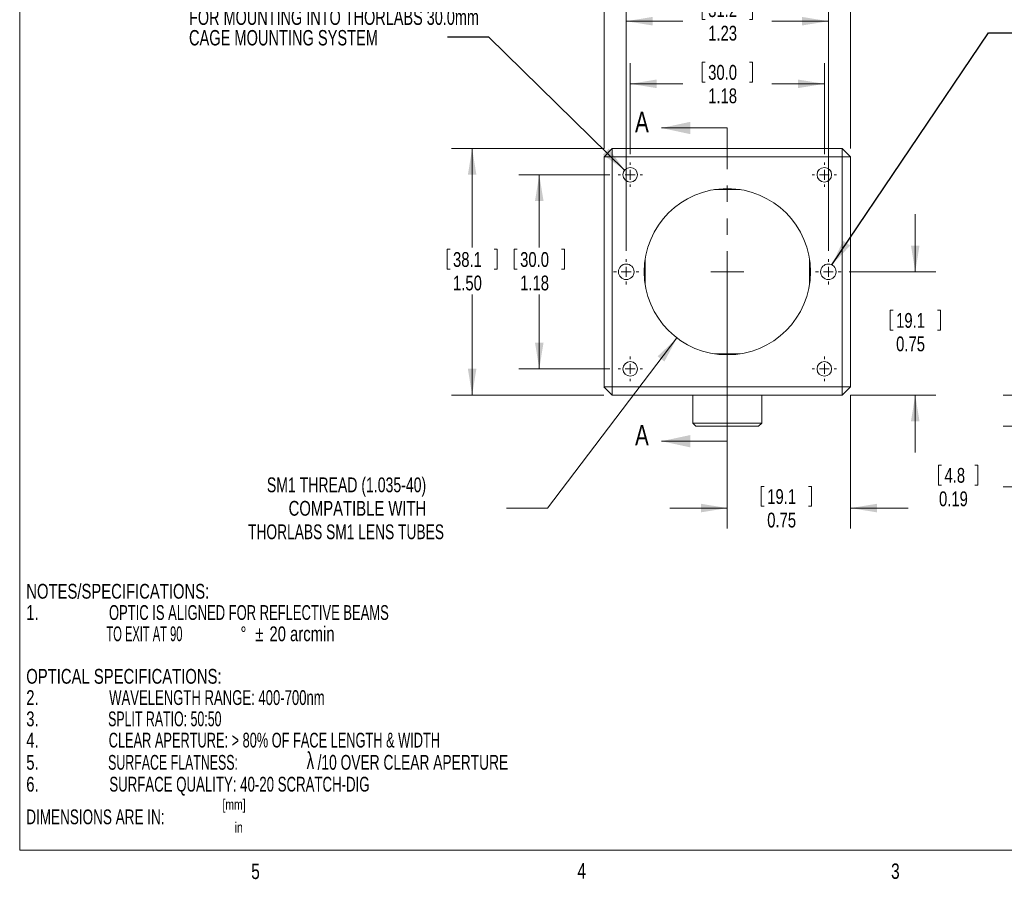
# Model space of a CAD drawing. Header units: inches. Extents: x 0.3 to 10.7, y 0.2 to 8.2.
# Tile 1 of 8: x 0.3 to 6.3, y 0.2 to 5.4. Entities that reach past the tile are written whole.
import ezdxf

# ---------------------------------------------------------------- set-up
doc = ezdxf.new("R2010")
doc.units = ezdxf.units.IN
doc.header["$MEASUREMENT"] = 0
doc.linetypes.add('PHANTOM', pattern=[0.5, 0.25, -0.05, 0.05, -0.05, 0.05, -0.05])
doc.styles.add('SLDTEXTSTYLE0', font='TXT', dxfattribs={"width": 0.75})
doc.styles.add('SLDTEXTSTYLE10', font='TXT', dxfattribs={"width": 0.65625})
doc.styles.add('SLDTEXTSTYLE11', font='TXT', dxfattribs={"width": 0.5625})
doc.styles.add('SLDTEXTSTYLE12', font='TXT', dxfattribs={"width": 0.6625})
doc.styles.add('SLDTEXTSTYLE13', font='TXT', dxfattribs={"width": 0.625})
doc.styles.add('SLDTEXTSTYLE14', font='TXT', dxfattribs={"width": 0.646277})
doc.styles.add('SLDTEXTSTYLE15', font='TXT', dxfattribs={"width": 0.663})
doc.styles.add('SLDTEXTSTYLE16', font='TXT', dxfattribs={"width": 0.696429})
doc.styles.add('SLDTEXTSTYLE17', font='TXT', dxfattribs={"width": 0.668919})
doc.styles.add('SLDTEXTSTYLE18', font='TXT', dxfattribs={"width": 0.683824})
doc.styles.add('SLDTEXTSTYLE21', font='TXT', dxfattribs={"width": 0.710526})
doc.styles.add('SLDTEXTSTYLE22', font='TXT', dxfattribs={"width": 0.690789})
doc.styles.add('SLDTEXTSTYLE23', font='TXT', dxfattribs={"width": 0.6875})
doc.styles.add('SLDTEXTSTYLE4', font='TXT', dxfattribs={"width": 0.701613})
doc.styles.add('SLDTEXTSTYLE9', font='TXT', dxfattribs={"width": 0.708333})
doc.dimstyles.new('SLDDIMSTYLE0', dxfattribs={"dimtxt": 0.09, "dimasz": 0.16, "dimexe": 0, "dimexo": 0.0625, "dimgap": 0.0225, "dimtad": 0, "dimtih": 1, "dimtoh": 1, "dimzin": 4, "dimdsep": 46, "dimtxsty": 'SLDTEXTSTYLE0', "dimsah": 1, "dimcen": 0.09, "dimadec": 0, "dimazin": 0, "dimtfac": 1, "dimtofl": 0, "dimtmove": 0, "dimatfit": 3, "dimfxl": 1, "dimtolj": 1, "dimtzin": 12, "dimarcsym": 0})
doc.dimstyles.new('SLDDIMSTYLE1', dxfattribs={"dimtxt": 0.09, "dimasz": 0.16, "dimexe": 0, "dimexo": 0.0625, "dimgap": 0.0225, "dimtad": 0, "dimtih": 1, "dimtoh": 1, "dimzin": 12, "dimdsep": 46, "dimtxsty": 'SLDTEXTSTYLE0', "dimsah": 1, "dimcen": 0.09, "dimadec": 0, "dimazin": 0, "dimtfac": 1, "dimtofl": 0, "dimtmove": 0, "dimatfit": 3, "dimfxl": 1, "dimtolj": 1, "dimtzin": 12, "dimarcsym": 0})
doc.dimstyles.new('SLDDIMSTYLE2', dxfattribs={"dimtxt": 0.09, "dimasz": 0.16, "dimexe": 0, "dimexo": 0.0625, "dimgap": 0.0225, "dimtad": 0, "dimtih": 1, "dimtoh": 1, "dimdsep": 46, "dimtxsty": 'SLDTEXTSTYLE0', "dimsah": 1, "dimcen": 0.09, "dimadec": 0, "dimazin": 0, "dimtfac": 1, "dimtofl": 0, "dimtmove": 0, "dimatfit": 3, "dimfxl": 1, "dimtolj": 1, "dimtzin": 12, "dimarcsym": 0})
doc.dimstyles.new('SLDDIMSTYLE3', dxfattribs={"dimtxt": 0.16, "dimasz": 0.16, "dimexe": 0, "dimexo": 0.0625, "dimgap": 0.04, "dimtad": 0, "dimtih": 1, "dimtoh": 1, "dimdec": 0, "dimzin": 0, "dimdsep": 46, "dimtxsty": 'Standard', "dimsah": 1, "dimcen": 0.09, "dimadec": 0, "dimazin": 0, "dimtfac": 1, "dimtdec": 0, "dimtofl": 0, "dimtmove": 0, "dimatfit": 3, "dimfxl": 1, "dimtolj": 1, "dimtzin": 0, "dimarcsym": 0})

# ---------------------------------------------------------------- blocks, each defined once
blk = doc.blocks.new('SW_NOTE_3')
at = {"color": 0, "linetype": 'Continuous', "lineweight": 0, "attachment_point": 1}
for s, insert, char_height, style in [('NOTES/SPECIFICATIONS:', (0, 0.115), 0.09, 'SLDTEXTSTYLE0'), ('1.', (0, -0.0144), 0.09, 'SLDTEXTSTYLE0'), ('     OPTIC IS ALIGNED FOR REFLECTIVE BEAMS', (0.3937, -0.0144), 0.09, 'SLDTEXTSTYLE10'), ('     TO EXIT AT 90', (0.3937, -0.1438), 0.09, 'SLDTEXTSTYLE11'), ('%%d', (1.3037, -0.1438), 0.09, 'SLDTEXTSTYLE0'), ('%%p', (1.3941, -0.1438), 0.09, 'SLDTEXTSTYLE0'), ('20 arcmin', (1.4798, -0.1438), 0.09, 'SLDTEXTSTYLE0'), ('OPTICAL SPECIFICATIONS:', (0, -0.4025), 0.09, 'SLDTEXTSTYLE0'), ('2.', (0, -0.5319), 0.09, 'SLDTEXTSTYLE0'), ('     WAVELENGTH RANGE: 400-700nm', (0.3937, -0.5319), 0.09, 'SLDTEXTSTYLE12'), ('3.', (0, -0.6613), 0.09, 'SLDTEXTSTYLE0'), ('     SPLIT RATIO: 50:50', (0.3937, -0.6613), 0.09, 'SLDTEXTSTYLE13'), ('4.', (0, -0.7906), 0.09, 'SLDTEXTSTYLE0'), ('     CLEAR APERTURE: > 80% OF FACE LENGTH & WIDTH', (0.3937, -0.7906), 0.09, 'SLDTEXTSTYLE14'), ('λ', (1.7057, -0.9079), 0.1042, 'SLDTEXTSTYLE15'), ('5.', (0, -0.9258), 0.09, 'SLDTEXTSTYLE0'), ('     SURFACE FLATNESS: ', (0.3937, -0.9258), 0.09, 'SLDTEXTSTYLE13'), ('/10 OVER CLEAR APERTURE', (1.773, -0.9258), 0.09, 'SLDTEXTSTYLE16'), ('6.', (0, -1.0589), 0.09, 'SLDTEXTSTYLE0'), ('     SURFACE QUALITY: 40-20 SCRATCH-DIG', (0.3937, -1.0589), 0.09, 'SLDTEXTSTYLE17'), ('[mm]', (1.1943, -1.1957), 0.063, 'SLDTEXTSTYLE0'), ('DIMENSIONS ARE IN: ', (0, -1.2576), 0.09, 'SLDTEXTSTYLE18'), ('in', (1.2685, -1.335), 0.063, 'SLDTEXTSTYLE0')]:
    blk.add_mtext(s, dxfattribs=dict(at, insert=insert, char_height=char_height, style=style))
blk = doc.blocks.new('*D9')
at = {"color": 7, "linetype": 'Continuous', "lineweight": 0}
for p, q in [((3.8859, 4.6604), (3.8859, 5.8877)), ((4.4831, 5.8949), (4.4831, 5.7735)), ((4.4831, 5.8949), (4.5013, 5.8949)), ((4.7888, 5.8949), (4.7706, 5.8949)), ((4.7888, 5.8949), (4.7888, 5.7735)), ((5.3859, 4.6604), (5.3859, 5.8877)), ((3.8859, 5.7627), (4.3658, 5.7627)), ((4.4831, 5.7735), (4.5013, 5.7735)), ((4.7888, 5.7735), (4.7706, 5.7735)), ((5.3859, 5.7627), (4.9061, 5.7627))]:
    blk.add_line(p, q, dxfattribs=at)
for points in [[(3.8859, 5.7627), (4.0459, 5.7367), (4.0459, 5.7887)], [(5.3859, 5.7627), (5.2259, 5.7887), (5.2259, 5.7367)]]:
    blk.add_solid(points, dxfattribs=at)
at = {"color": 7, "linetype": 'Continuous', "lineweight": 0, "char_height": 0.09, "attachment_point": 1, "style": 'SLDTEXTSTYLE0'}
for s, insert in [('38.1', (4.5196, 5.8777)), ('1.50', (4.5196, 5.7349))]:
    blk.add_mtext(s, dxfattribs=dict(at, insert=insert))
blk = doc.blocks.new('*D10')
at = {"color": 7, "linetype": 'Continuous', "lineweight": 0}
for p, q in [((3.8859, 4.6604), (2.9582, 4.6604)), ((3.0832, 4.6604), (3.0832, 4.0581)), ((2.9303, 4.0474), (2.9303, 3.926)), ((2.9303, 4.0474), (2.9485, 4.0474)), ((3.236, 4.0474), (3.2178, 4.0474)), ((3.236, 4.0474), (3.236, 3.926)), ((2.9303, 3.926), (2.9485, 3.926)), ((3.236, 3.926), (3.2178, 3.926)), ((3.0832, 3.1604), (3.0832, 3.7724)), ((3.8854, 3.1604), (2.9582, 3.1604))]:
    blk.add_line(p, q, dxfattribs=at)
for points in [[(3.0832, 4.6604), (3.0572, 4.5004), (3.1092, 4.5004)], [(3.0832, 3.1604), (3.1092, 3.3204), (3.0572, 3.3204)]]:
    blk.add_solid(points, dxfattribs=at)
at = {"color": 7, "linetype": 'Continuous', "lineweight": 0, "char_height": 0.09, "attachment_point": 1, "style": 'SLDTEXTSTYLE0'}
for s, insert in [('38.1', (2.9668, 4.0302)), ('1.50', (2.9668, 3.8874))]:
    blk.add_mtext(s, dxfattribs=dict(at, insert=insert))
blk = doc.blocks.new('SW_RADIAL_DIMENSION_0')
at = {"color": 0, "linetype": 'Continuous', "lineweight": 0}
for p, q in [((2.6101, 1.2492), (1.8227, 0.2142)), ((1.8227, 0.2142), (1.5727, 0.2142))]:
    blk.add_line(p, q, dxfattribs=at)
blk.add_solid([(2.6101, 1.2492), (2.4925, 1.1376), (2.5339, 1.1061)], dxfattribs=at)
at = {"color": 0, "linetype": 'Continuous', "lineweight": 0, "char_height": 0.09, "attachment_point": 1}
for s, insert, style in [('SM1 THREAD (1.035-40)', (0.1147, 0.4006), 'SLDTEXTSTYLE21'), ('COMPATIBLE WITH', (0.2471, 0.2578), 'SLDTEXTSTYLE0'), ('THORLABS SM1 LENS TUBES', (0, 0.115), 'SLDTEXTSTYLE16')]:
    blk.add_mtext(s, dxfattribs=dict(at, insert=insert, style=style))
blk = doc.blocks.new('*D12')
at = {"color": 7, "linetype": 'Continuous', "lineweight": 0}
for p, q in [((3.9208, 4.5009), (3.3667, 4.5009)), ((3.4917, 4.5009), (3.4917, 4.0581)), ((3.3388, 4.0474), (3.3388, 3.926)), ((3.3388, 4.0474), (3.3571, 4.0474)), ((3.6446, 4.0474), (3.6263, 4.0474)), ((3.6446, 4.0474), (3.6446, 3.926)), ((3.3388, 3.926), (3.3571, 3.926)), ((3.6446, 3.926), (3.6263, 3.926)), ((3.4917, 3.3198), (3.4917, 3.7724)), ((3.9208, 3.3198), (3.3667, 3.3198))]:
    blk.add_line(p, q, dxfattribs=at)
for points in [[(3.4917, 4.5009), (3.4657, 4.3409), (3.5177, 4.3409)], [(3.4917, 3.3198), (3.5177, 3.4798), (3.4657, 3.4798)]]:
    blk.add_solid(points, dxfattribs=at)
at = {"color": 7, "linetype": 'Continuous', "lineweight": 0, "char_height": 0.09, "attachment_point": 1, "style": 'SLDTEXTSTYLE0'}
for s, insert in [('30.0', (3.3753, 4.0302)), ('1.18', (3.3753, 3.8874))]:
    blk.add_mtext(s, dxfattribs=dict(at, insert=insert))
blk = doc.blocks.new('*D13')
at = {"color": 7, "linetype": 'Continuous', "lineweight": 0}
for p, q in [((4.0453, 4.6254), (4.0453, 5.1791)), ((4.4831, 5.1862), (4.4831, 5.0648)), ((4.4831, 5.1862), (4.5013, 5.1862)), ((4.7888, 5.1862), (4.7706, 5.1862)), ((4.7888, 5.1862), (4.7888, 5.0648)), ((5.2264, 4.6254), (5.2264, 5.1791)), ((4.0453, 5.0541), (4.3658, 5.0541)), ((4.4831, 5.0648), (4.5013, 5.0648)), ((4.7888, 5.0648), (4.7706, 5.0648)), ((5.2264, 5.0541), (4.9061, 5.0541))]:
    blk.add_line(p, q, dxfattribs=at)
for points in [[(4.0453, 5.0541), (4.2053, 5.0281), (4.2053, 5.0801)], [(5.2264, 5.0541), (5.0664, 5.0801), (5.0664, 5.0281)]]:
    blk.add_solid(points, dxfattribs=at)
at = {"color": 7, "linetype": 'Continuous', "lineweight": 0, "char_height": 0.09, "attachment_point": 1, "style": 'SLDTEXTSTYLE0'}
for s, insert in [('30.0', (4.5196, 5.169)), ('1.18', (4.5196, 5.0262))]:
    blk.add_mtext(s, dxfattribs=dict(at, insert=insert))
blk = doc.blocks.new('*D14')
at = {"color": 7, "linetype": 'Continuous', "lineweight": 0}
for p, q in [((4.0209, 4.0377), (4.0209, 5.5601)), ((4.4831, 5.5672), (4.4831, 5.4458)), ((4.4831, 5.5672), (4.5013, 5.5672)), ((4.7888, 5.5672), (4.7706, 5.5672)), ((4.7888, 5.5672), (4.7888, 5.4458)), ((5.2509, 4.0377), (5.2509, 5.5601)), ((4.0209, 5.4351), (4.3658, 5.4351)), ((4.4831, 5.4458), (4.5013, 5.4458)), ((4.7888, 5.4458), (4.7706, 5.4458)), ((5.2509, 5.4351), (4.9061, 5.4351))]:
    blk.add_line(p, q, dxfattribs=at)
for points in [[(4.0209, 5.4351), (4.1809, 5.4091), (4.1809, 5.4611)], [(5.2509, 5.4351), (5.0909, 5.4611), (5.0909, 5.4091)]]:
    blk.add_solid(points, dxfattribs=at)
at = {"color": 7, "linetype": 'Continuous', "lineweight": 0, "char_height": 0.09, "attachment_point": 1, "style": 'SLDTEXTSTYLE0'}
for s, insert in [('31.2', (4.5196, 5.5501)), ('1.23', (4.5196, 5.4073))]:
    blk.add_mtext(s, dxfattribs=dict(at, insert=insert))
blk = doc.blocks.new('*D15')
at = {"color": 7, "linetype": 'Continuous', "lineweight": 0}
for p, q in [((5.7796, 3.9104), (5.7796, 4.2604)), ((5.3782, 3.9104), (5.9046, 3.9104)), ((5.6267, 3.6767), (5.6267, 3.5553)), ((5.6267, 3.6767), (5.645, 3.6767)), ((5.9325, 3.6767), (5.9142, 3.6767)), ((5.9325, 3.6767), (5.9325, 3.5553)), ((5.6267, 3.5553), (5.645, 3.5553)), ((5.9325, 3.5553), (5.9142, 3.5553)), ((5.3854, 3.1604), (5.9046, 3.1604)), ((5.7796, 3.1604), (5.7796, 2.8104))]:
    blk.add_line(p, q, dxfattribs=at)
for points in [[(5.7796, 3.9104), (5.8056, 4.0704), (5.7536, 4.0704)], [(5.7796, 3.1604), (5.7536, 3.0004), (5.8056, 3.0004)]]:
    blk.add_solid(points, dxfattribs=at)
at = {"color": 7, "linetype": 'Continuous', "lineweight": 0, "char_height": 0.09, "attachment_point": 1, "style": 'SLDTEXTSTYLE0'}
for s, insert in [('19.1', (5.6632, 3.6596)), ('0.75', (5.6632, 3.5168))]:
    blk.add_mtext(s, dxfattribs=dict(at, insert=insert))
blk = doc.blocks.new('*D16')
at = {"color": 7, "linetype": 'Continuous', "lineweight": 0}
for p, q in [((4.6359, 3.8604), (4.6359, 2.3478)), ((5.3859, 3.1604), (5.3859, 2.3478)), ((4.8423, 2.6049), (4.8423, 2.4835)), ((4.8423, 2.6049), (4.8605, 2.6049)), ((5.1481, 2.6049), (5.1298, 2.6049)), ((5.1481, 2.6049), (5.1481, 2.4835)), ((4.6359, 2.4728), (4.2859, 2.4728)), ((4.8423, 2.4835), (4.8605, 2.4835)), ((5.1481, 2.4835), (5.1298, 2.4835)), ((5.3859, 2.4728), (5.7359, 2.4728))]:
    blk.add_line(p, q, dxfattribs=at)
for points in [[(4.6359, 2.4728), (4.4759, 2.4988), (4.4759, 2.4468)], [(5.3859, 2.4728), (5.5459, 2.4468), (5.5459, 2.4988)]]:
    blk.add_solid(points, dxfattribs=at)
at = {"color": 7, "linetype": 'Continuous', "lineweight": 0, "char_height": 0.09, "attachment_point": 1, "style": 'SLDTEXTSTYLE0'}
for s, insert in [('19.1', (4.8788, 2.5877)), ('0.75', (4.8788, 2.4449))]:
    blk.add_mtext(s, dxfattribs=dict(at, insert=insert))
blk = doc.blocks.new('SW_NOTE_5')
at = {"color": 0, "linetype": 'Continuous', "lineweight": 0, "char_height": 0.09375, "attachment_point": 1}
for s, insert, style in [('#4-40 TAPPED HOLES ON', (-1.5738, 0.4185), 'SLDTEXTSTYLE22'), ('30.0mm CENTERS ON ALL FOUR SIDES', (-1.5738, 0.2935), 'SLDTEXTSTYLE23'), ('FOR MOUNTING INTO THORLABS 30.0mm', (-1.5738, 0.1685), 'SLDTEXTSTYLE4'), ('CAGE MOUNTING SYSTEM', (-1.5738, 0.0435), 'SLDTEXTSTYLE9')]:
    blk.add_mtext(s, dxfattribs=dict(at, insert=insert, style=style))
blk = doc.blocks.new('SW_CENTERMARKSYMBOL_0')
at = {"color": 0, "linetype": 'Continuous', "lineweight": 0}
for q in [(0, 0.1), (-0.1, 0), (0, -0.1), (0.1, 0)]:
    blk.add_line((0, 0), q, dxfattribs=at)
blk = doc.blocks.new('SW_CENTERMARKSYMBOL_1')
at = {"color": 0, "linetype": 'Continuous', "lineweight": 0}
for p, q in [((0, 0.06), (0, 0.0745)), ((-0.06, 0), (-0.0745, 0)), ((0, 0), (-0.03, 0)), ((0, 0), (0, 0.03)), ((0, 0), (0, -0.03)), ((0, 0), (0.03, 0)), ((0.06, 0), (0.0745, 0)), ((0, -0.06), (0, -0.0745))]:
    blk.add_line(p, q, dxfattribs=at)
blk = doc.blocks.new('SW_CENTERMARKSYMBOL_2')
at = {"color": 0, "linetype": 'Continuous', "lineweight": 0}
for p, q in [((0, 0.06), (0, 0.0745)), ((-0.06, 0), (-0.0745, 0)), ((0, 0), (-0.03, 0)), ((0, 0), (0, 0.03)), ((0, 0), (0, -0.03)), ((0, 0), (0.03, 0)), ((0.06, 0), (0.0745, 0)), ((0, -0.06), (0, -0.0745))]:
    blk.add_line(p, q, dxfattribs=at)
blk = doc.blocks.new('SW_CENTERMARKSYMBOL_3')
at = {"color": 0, "linetype": 'Continuous', "lineweight": 0}
for p, q in [((0, 0.06), (0, 0.07735)), ((-0.06, 0), (-0.07735, 0)), ((0, 0), (-0.03, 0)), ((0, 0), (0, 0.03)), ((0, 0), (0, -0.03)), ((0, 0), (0.03, 0)), ((0.06, 0), (0.07735, 0)), ((0, -0.06), (0, -0.07735))]:
    blk.add_line(p, q, dxfattribs=at)
blk = doc.blocks.new('SW_CENTERMARKSYMBOL_4')
at = {"color": 0, "linetype": 'Continuous', "lineweight": 0}
for p, q in [((0, 0.06), (0, 0.0745)), ((-0.06, 0), (-0.0745, 0)), ((0, 0), (-0.03, 0)), ((0, 0), (0, 0.03)), ((0, 0), (0, -0.03)), ((0, 0), (0.03, 0)), ((0.06, 0), (0.0745, 0)), ((0, -0.06), (0, -0.0745))]:
    blk.add_line(p, q, dxfattribs=at)
blk = doc.blocks.new('SW_CENTERMARKSYMBOL_5')
at = {"color": 0, "linetype": 'Continuous', "lineweight": 0}
for p, q in [((0, 0.06), (0, 0.0745)), ((-0.06, 0), (-0.0745, 0)), ((0, 0), (-0.03, 0)), ((0, 0), (0, 0.03)), ((0, 0), (0, -0.03)), ((0, 0), (0.03, 0)), ((0.06, 0), (0.0745, 0)), ((0, -0.06), (0, -0.0745))]:
    blk.add_line(p, q, dxfattribs=at)
blk = doc.blocks.new('SW_CENTERMARKSYMBOL_6')
at = {"color": 0, "linetype": 'Continuous', "lineweight": 0}
for p, q in [((0, 0.06), (0, 0.07735)), ((-0.06, 0), (-0.07735, 0)), ((0, 0), (-0.03, 0)), ((0, 0), (0, 0.03)), ((0, 0), (0, -0.03)), ((0, 0), (0.03, 0)), ((0.06, 0), (0.07735, 0)), ((0, -0.06), (0, -0.07735))]:
    blk.add_line(p, q, dxfattribs=at)
blk = doc.blocks.new('*D28')
at = {"color": 7, "linetype": 'Continuous', "lineweight": 0}
for p, q in [((6.439, 3.1604), (6.439, 3.5104)), ((6.5787, 3.1604), (6.314, 3.1604)), ((7.0887, 2.9704), (6.314, 2.9704)), ((6.439, 2.6021), (6.439, 2.9704)), ((5.921, 2.7342), (5.921, 2.6128)), ((5.921, 2.7342), (5.9393, 2.7342)), ((6.1602, 2.7342), (6.142, 2.7342)), ((6.1602, 2.7342), (6.1602, 2.6128)), ((5.921, 2.6128), (5.9393, 2.6128)), ((6.1602, 2.6128), (6.142, 2.6128)), ((6.314, 2.6021), (6.439, 2.6021))]:
    blk.add_line(p, q, dxfattribs=at)
for points in [[(6.439, 3.1604), (6.465, 3.3204), (6.413, 3.3204)], [(6.439, 2.9704), (6.413, 2.8104), (6.465, 2.8104)]]:
    blk.add_solid(points, dxfattribs=at)
at = {"color": 7, "linetype": 'Continuous', "lineweight": 0, "char_height": 0.09, "attachment_point": 1, "style": 'SLDTEXTSTYLE0'}
for s, insert in [('4.8', (5.9575, 2.717)), ('0.19', (5.9242, 2.5742))]:
    blk.add_mtext(s, dxfattribs=dict(at, insert=insert))

msp = doc.modelspace()

# ---------------------------------------------------------------- linework, layer by layer
at = {"color": 7, "linetype": 'Continuous', "lineweight": 0}
for p, q in [((0.3299, 8.1921), (0.3299, 0.3921)), ((3.8859, 4.6104), (3.9359, 4.6604)), ((3.9359, 4.6104), (3.9359, 4.6604)), ((3.9359, 4.6604), (5.3359, 4.6604)), ((5.3359, 4.6104), (5.3359, 4.6604)), ((5.3859, 4.6104), (5.3359, 4.6604)), ((3.8859, 3.2104), (3.8859, 4.6104)), ((3.8859, 4.6104), (3.9359, 4.6104)), ((3.9359, 4.6104), (3.9359, 3.2104)), ((5.3359, 4.6104), (3.9359, 4.6104)), ((5.3359, 3.2104), (5.3359, 4.6104)), ((5.3359, 4.6104), (5.3859, 4.6104)), ((5.3859, 4.6104), (5.3859, 3.2104)), ((4.7136, 4.4104), (4.5582, 4.4104)), ((4.1354, 3.9848), (4.1354, 3.836)), ((4.1354, 3.9848), (4.1354, 3.836)), ((5.1354, 3.9912), (5.1354, 3.8295)), ((4.7136, 3.4104), (4.5582, 3.4104)), ((3.8854, 3.2104), (3.9354, 3.1604)), ((3.8854, 3.2104), (3.9354, 3.2104)), ((3.9354, 3.2104), (3.9354, 3.1604)), ((3.9354, 3.2104), (5.3354, 3.2104)), ((3.9359, 3.2104), (5.3359, 3.2104)), ((5.3354, 3.2104), (5.3354, 3.1604)), ((5.3854, 3.2104), (5.3354, 3.1604)), ((5.3859, 3.2104), (5.3359, 3.2104)), ((5.3354, 3.1604), (3.9354, 3.1604)), ((4.4254, 3.1604), (4.4254, 2.9904)), ((4.8454, 2.9904), (4.8454, 3.1604)), ((4.4254, 2.9904), (4.4454, 2.9704)), ((4.4254, 2.9904), (4.8454, 2.9904)), ((4.8254, 2.9704), (4.4454, 2.9704)), ((4.8254, 2.9704), (4.8454, 2.9904)), ((10.6299, 0.3921), (0.3299, 0.3921))]:
    msp.add_line(p, q, dxfattribs=at)
at = {"color": 7, "linetype": 'Continuous', "lineweight": 15}
for p, q in [((4.6354, 4.7854), (4.2354, 4.7854)), ((4.6354, 2.8797), (4.2354, 2.8797))]:
    msp.add_line(p, q, dxfattribs=at)
at = {"color": 7, "linetype": 'PHANTOM', "lineweight": 15}
msp.add_line((4.6354, 4.7854), (4.6354, 2.8797), dxfattribs=at)
at = {"color": 7, "linetype": 'Continuous', "lineweight": 0}
for centre, radius in [((4.0453, 4.5009), 0.0445), ((5.2264, 4.5009), 0.0445), ((4.6359, 3.9104), 0.506), ((4.0209, 3.9104), 0.0474), ((5.2509, 3.9104), 0.0474), ((4.0453, 3.3198), 0.0445), ((5.2264, 3.3198), 0.0445)]:
    msp.add_circle(centre, radius, dxfattribs=at)
at = {"color": 7, "linetype": 'Continuous', "lineweight": 15}
for points in [[(4.2354, 4.7854), (4.4104, 4.7479), (4.4104, 4.8229)], [(4.2354, 2.8797), (4.4104, 2.8422), (4.4104, 2.9172)]]:
    msp.add_solid(points, dxfattribs=at)

# ---------------------------------------------------------------- block references
at = {"color": 7, "linetype": 'Continuous', "lineweight": 0}
for name, p in [('SW_NOTE_5', (2.9341, 5.3379)), ('SW_CENTERMARKSYMBOL_1', (4.0453, 4.5009)), ('SW_CENTERMARKSYMBOL_2', (5.2264, 4.5009)), ('SW_CENTERMARKSYMBOL_6', (4.0209, 3.9104)), ('SW_CENTERMARKSYMBOL_0', (4.6359, 3.9104)), ('SW_CENTERMARKSYMBOL_3', (5.2509, 3.9104)), ('SW_RADIAL_DIMENSION_0', (1.7194, 2.2585)), ('SW_CENTERMARKSYMBOL_5', (4.0453, 3.3198)), ('SW_CENTERMARKSYMBOL_4', (5.2264, 3.3198)), ('SW_NOTE_3', (0.3699, 1.8966))]:
    msp.add_blockref(name, p, dxfattribs=at)

# ---------------------------------------------------------------- texts
at = {"color": 7, "linetype": 'Continuous', "char_height": 0.125, "attachment_point": 1, "style": 'SLDTEXTSTYLE0'}
for insert in [(4.0745, 4.8846), (4.0745, 2.979)]:
    msp.add_mtext('A', dxfattribs=dict(at, insert=insert))
at = {"color": 7, "linetype": 'Continuous', "lineweight": 0, "char_height": 0.0938, "attachment_point": 1, "style": 'SLDTEXTSTYLE0'}
for s, insert in [('5', (1.7388, 0.3095)), ('4', (3.7238, 0.3126)), ('3', (5.6324, 0.3105))]:
    msp.add_mtext(s, dxfattribs=dict(at, insert=insert))

# ---------------------------------------------------------------- dimensions: what is measured, and where the dimension line sits
at = {"color": 7, "linetype": 'Continuous', "lineweight": 0}
for base, p1, p2, dimstyle, picture, middle in [((5.3859, 5.7627), (3.8859, 4.6104), (5.3859, 4.6104), 'SLDDIMSTYLE0', '*D9', (4.636, 5.7627)), ((5.2509, 5.4351), (4.0209, 3.9877), (5.2509, 3.9877), 'SLDDIMSTYLE1', '*D14', (4.636, 5.4351)), ((5.2264, 5.0541), (4.0453, 4.5754), (5.2264, 4.5754), 'SLDDIMSTYLE1', '*D13', (4.636, 5.0541)), ((4.6359, 2.4728), (5.3859, 3.2104), (4.6359, 3.9104), 'SLDDIMSTYLE2', '*D16', (4.9952, 2.4728))]:
    dim = msp.add_linear_dim(base=base, p1=p1, p2=p2, dimstyle=dimstyle, dxfattribs=at)
    dim.commit()
    dim.dimension.update_dxf_attribs({"geometry": picture, "text_midpoint": middle, "dimtype": 160})
for base, p1, p2, dimstyle, picture, middle in [((3.0832, 3.1604), (3.9359, 4.6604), (3.9354, 3.1604), 'SLDDIMSTYLE0', '*D10', (3.0832, 3.9153)), ((3.4917, 3.3198), (3.9708, 4.5009), (3.9708, 3.3198), 'SLDDIMSTYLE1', '*D12', (3.4917, 3.9153)), ((5.7796, 3.1604), (5.3282, 3.9104), (5.3354, 3.1604), 'SLDDIMSTYLE2', '*D15', (5.7796, 3.5446)), ((6.439, 2.9704), (6.6287, 3.1604), (7.1387, 2.9704), 'SLDDIMSTYLE2', '*D28', (6.439, 2.6021))]:
    dim = msp.add_linear_dim(base=base, p1=p1, p2=p2, angle=90, dimstyle=dimstyle, dxfattribs=at)
    dim.commit()
    dim.dimension.update_dxf_attribs({"geometry": picture, "text_midpoint": middle, "dimtype": 160})

# ---------------------------------------------------------------- leaders
for points in [[(4.0111, 4.5293), (3.1841, 5.3379), (2.9341, 5.3379)], [(5.2727, 3.9524), (6.2258, 5.3644), (6.4758, 5.3644)]]:
    msp.add_leader(points, dimstyle='SLDDIMSTYLE3', dxfattribs=at)

doc.saveas('drawing.dxf')
